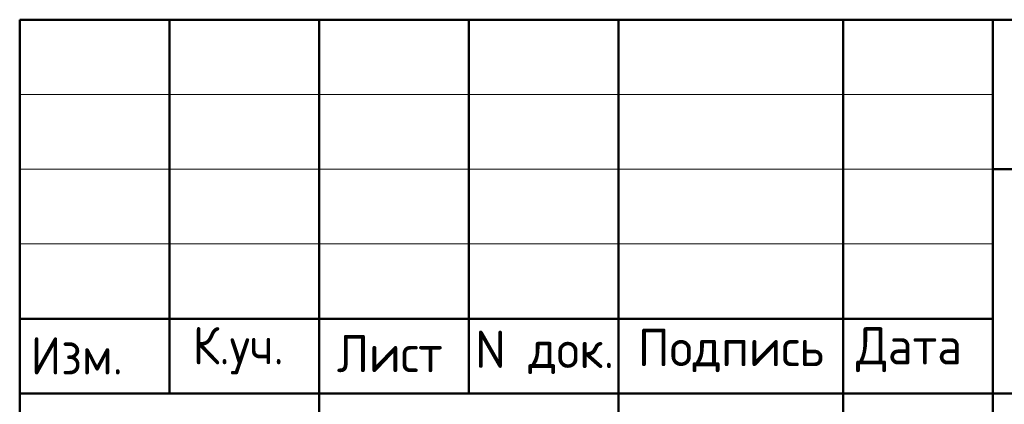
# Model space of a CAD drawing. Header units: millimetres. Extents: x 0 to 29849, y 0 to 14850.
# Tile 4 of 7: x 11500 to 14789, y 1714 to 3000. Entities that reach past the tile are written whole.
import ezdxf

# ---------------------------------------------------------------- set-up
doc = ezdxf.new("R2010")
doc.units = ezdxf.units.MM
doc.layers.add('Standard', color=7, linetype='Continuous', lineweight=25)
doc.styles.add('ISOCPEUR', font='isocpeur.ttf')

msp = doc.modelspace()

# ---------------------------------------------------------------- linework, layer by layer
at = {"layer": 'Standard', "color": 7, "linetype": 'Continuous', "lineweight": 50, "transparency": 33554687}
for p, q in [((11500, 250), (11500, 3000)), ((11500, 3000), (20750, 3000)), ((12000, 1750), (12000, 3000)), ((12500, 250), (12500, 3000)), ((13000, 1750), (13000, 3000)), ((13500, 250), (13500, 3000)), ((14250, 250), (14250, 3000)), ((14750, 250), (14750, 3000)), ((14750, 2500), (20750, 2500)), ((11500, 2000), (14750, 2000)), ((11500, 2000), (14750, 2000)), ((11500, 1750), (14750, 1750)), ((11500, 1750), (14750, 1750)), ((14750, 1750), (20750, 1750))]:
    msp.add_line(p, q, dxfattribs=at)
at = {"layer": 'Standard', "color": 7, "linetype": 'Continuous', "lineweight": 13, "transparency": 33554687}
for p, q in [((11500, 2750), (14750, 2750)), ((11500, 2500), (14750, 2500)), ((11500, 2250), (14750, 2250))]:
    msp.add_line(p, q, dxfattribs=at)
at = {"layer": 'Standard', "color": 7, "linetype": 'Continuous', "lineweight": 25, "transparency": 33554687}
msp.add_lwpolyline([(20750, 3000), (11500, 3000), (11500, 250), (20750, 250), (20750, 3000)], dxfattribs=at)

# ---------------------------------------------------------------- texts
at = {"layer": 'Standard', "color": 7, "linetype": 'Continuous', "lineweight": 25, "transparency": 33554687, "char_height": 125, "attachment_point": 7, "style": 'ISOCPEUR'}
for s, insert, width in [('\\W0.93;К.уч.', (12078, 1813.8), 408.006), ('\\W0.94;Лист', (12559.6, 1821.4), 433.463), ('\\W0.96;Подпись', (13564.7, 1821.4), 672.14), ('\\W0.94;Дата', (14293.8, 1821.4), 483.868), ('\\W0.93;Изм.', (11537, 1813.8), 376.448), ('\\W0.95;N док.', (13021.3, 1815.3), 534.063)]:
    msp.add_mtext(s, dxfattribs=dict(at, insert=insert, width=width))

doc.saveas('drawing.dxf')
